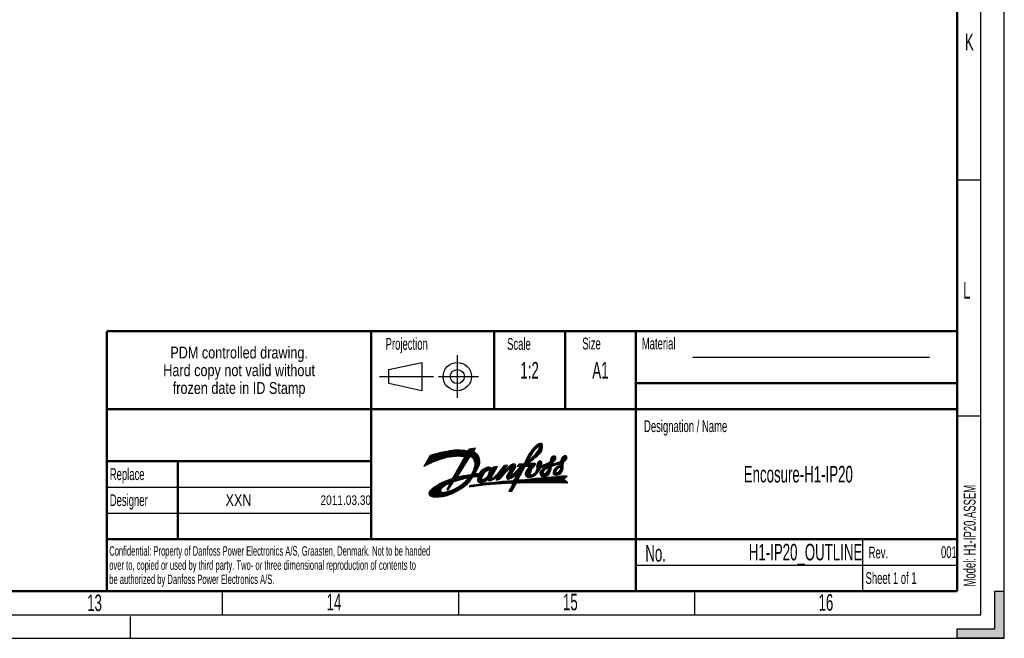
# Model space of a CAD drawing. Header units: millimetres. Extents: x 0 to 841, y 0 to 594.
# Tile 58 of 116: x 633 to 841, y 0 to 131. Entities that reach past the tile are written whole.
import ezdxf

# ---------------------------------------------------------------- set-up
doc = ezdxf.new("R2010")
doc.units = ezdxf.units.MM
doc.header["$LTSCALE"] = 46.255
doc.linetypes.add('DASHED', pattern=[0.2, 0.1, -0.1])
doc.layers.get('0').update_dxf_attribs({"linetype": 'CONTINUOUS'})
doc.styles.get("Standard").update_dxf_attribs({"font": 'txt', "width": 0.8})
doc.styles.add('TEXTSTYLE_2', font='txt', dxfattribs={"width": 0.6})

# ---------------------------------------------------------------- blocks, each defined once
blk = doc.blocks.new('SYMBOL_0_BL0', base_point=(719.19, 55.42))
at = {"color": 3, "linetype": 'CONTINUOUS'}
for p, q in [((710.69, 56.92), (717.69, 58.42)), ((717.69, 58.42), (717.69, 52.42)), ((725.19, 59.92), (725.19, 50.92)), ((710.69, 53.92), (710.69, 56.92)), ((708.69, 55.42), (720.19, 55.42)), ((721.19, 55.42), (729.69, 55.42)), ((717.69, 52.42), (710.69, 53.92))]:
    blk.add_line(p, q, dxfattribs=at)
for radius in [3, 1.5]:
    blk.add_circle((725.19, 55.42), radius, dxfattribs=at)

msp = doc.modelspace()

# ---------------------------------------------------------------- hatches: boundary and pattern name
at = {"linetype": 'CONTINUOUS'}
h = msp.add_hatch(color=2, dxfattribs=at)
edge = h.paths.add_edge_path()
edge.add_line((831, 0), (831, 2))
edge.add_line((831, 2), (839, 2))
edge.add_line((839, 2), (839, 10))
edge.add_line((839, 10), (841, 10))
edge.add_line((841, 0), (841, 10))
edge.add_line((841, 0), (830.9575, 0))

# ---------------------------------------------------------------- linework, layer by layer
at = {"color": 7, "linetype": 'CONTINUOUS'}
for p, q in [((841, 0), (841, 594)), ((836, 97), (831, 97)), ((836, 47), (831, 47)), ((675.5, 5), (675.5, 10)), ((725.5, 5), (725.5, 10)), ((775.5, 5), (775.5, 10)), ((839, 10), (841, 10)), ((839, 2), (839, 10)), ((841, 0), (841, 10)), ((0, 0), (841, 0)), ((841, 0), (830.9575, 0)), ((831, 2), (839, 2)), ((831, 0), (831, 2))]:
    msp.add_line(p, q, dxfattribs=at)
at = {"color": 2, "linetype": 'CONTINUOUS'}
for p, q in [((836, 5), (836, 589)), ((651.0005, 64.9997), (831.0005, 64.9997)), ((651.0005, 64.9997), (651.0005, 9.9997)), ((707.0005, 64.9997), (707.0005, 20.9997)), ((733.0005, 64.9997), (733.0005, 48.4997)), ((748.0005, 64.9997), (748.0005, 48.4997)), ((763.0005, 64.9997), (763.0005, 9.9997)), ((831.0005, 64.9997), (831.0005, 9.9997)), ((763.0005, 53.9997), (831.0005, 53.9997)), ((651.0005, 48.4997), (831.0005, 48.4997)), ((651.0005, 37.4997), (707.0005, 37.4997)), ((666.0005, 37.4997), (666.0005, 20.9997)), ((651.0005, 31.9997), (707.0005, 31.9997)), ((651.0005, 26.4997), (707.0005, 26.4997)), ((651.0005, 20.9997), (831.0005, 20.9997)), ((811.0005, 20.9997), (811.0005, 9.9997)), ((763.0005, 15.4997), (831.0005, 15.4997)), ((651.0005, 9.9997), (831.0005, 9.9997)), ((15, 5), (836, 5))]:
    msp.add_line(p, q, dxfattribs=at)
at = {"color": 5, "linetype": 'CONTINUOUS'}
msp.add_line((775.0367, 59.49), (825.1796, 59.5062), dxfattribs=at)
at = {"color": 1, "linetype": 'CONTINUOUS'}
for p, q in [((721.421, 37.8137), (723.2332, 39.6259)), ((721.6944, 37.9076), (723.4544, 39.6675)), ((721.9582, 37.9917), (723.6699, 39.7034)), ((722.2134, 38.0673), (723.8802, 39.7342)), ((722.4609, 38.1352), (724.0857, 39.76)), ((722.7015, 38.1962), (724.2867, 39.7814)), ((722.9359, 38.251), (724.4836, 39.7987)), ((723.1645, 38.3), (724.6765, 39.812)), ((723.3879, 38.3438), (724.8658, 39.8217)), ((723.6064, 38.3827), (725.0516, 39.8279)), ((723.8204, 38.4171), (725.2341, 39.8308)), ((724.03, 38.4471), (725.4136, 39.8307)), ((724.2331, 38.4705), (725.5901, 39.8276)), ((724.4319, 38.4898), (725.7638, 39.8217)), ((724.6269, 38.5052), (725.9349, 39.8131)), ((724.8183, 38.5169), (726.1033, 39.802)), ((725.0062, 38.5252), (726.2693, 39.7884)), ((725.1908, 38.5302), (726.433, 39.7724)), ((725.3723, 38.5322), (726.5943, 39.7541)), ((725.5509, 38.5312), (726.7534, 39.7337)), ((725.7267, 38.5274), (726.9105, 39.7111)), ((725.8998, 38.5209), (727.0655, 39.6865)), ((725.9579, 36.9626), (728.8537, 39.8583)), ((726.0704, 38.5118), (727.2185, 39.6599)), ((726.2002, 37.3844), (729.0377, 40.2219)), ((726.2385, 38.5003), (727.7804, 40.0423)), ((726.4042, 38.4864), (727.99, 40.0722)), ((726.4424, 37.8062), (728.8281, 40.1919)), ((726.5607, 38.4633), (728.1995, 40.1022)), ((726.6571, 38.3801), (728.4091, 40.1321)), ((726.6741, 38.2175), (728.6186, 40.162)), ((727.6848, 40.0286), (727.3008, 39.6446)), ((729.067, 40.2261), (727.6848, 40.0286)), ((728.6312, 39.4745), (729.067, 40.2261)), ((737.5945, 34.5899), (743.2266, 40.222)), ((740.1566, 38.5888), (742.827, 41.2593)), ((740.4352, 39.047), (742.5963, 41.2081)), ((740.5725, 37.3883), (743.1697, 39.9855)), ((740.8451, 39.6366), (742.321, 41.1124)), ((741.2343, 37.8705), (743.0535, 39.6897)), ((741.6251, 38.8001), (743.2526, 40.4276)), ((742.2868, 39.6414), (743.2579, 40.6125)), ((742.3635, 40.6161), (742.9973, 41.2499)), ((742.4988, 40.5718), (743.1113, 41.1843)), ((742.5245, 40.0587), (743.2481, 40.7823)), ((742.562, 40.4554), (743.1888, 41.0822)), ((742.5705, 40.2843), (743.226, 40.9398)), ((719.4585, 38.7094), (718.0946, 36.3748)), ((718.2185, 36.5869), (720.6995, 39.0679)), ((718.2855, 36.4743), (720.9423, 39.1311)), ((718.4709, 37.0189), (720.4536, 39.0016)), ((718.6479, 36.657), (721.1821, 39.1913)), ((718.7232, 37.4509), (720.2045, 38.9321)), ((718.9756, 37.8828), (719.9519, 38.8592)), ((718.9952, 36.8248), (721.4191, 39.2487)), ((719.228, 38.3148), (719.6958, 38.7826)), ((719.3297, 36.9797), (721.6533, 39.3033)), ((719.6529, 37.1232), (721.8849, 39.3552)), ((719.966, 37.2567), (722.1139, 39.4047)), ((720.27, 37.3812), (722.3406, 39.4517)), ((720.5659, 37.4975), (722.5648, 39.4964)), ((720.8545, 37.6064), (722.7869, 39.5388)), ((721.1364, 37.7087), (723.0067, 39.579)), ((726.6588, 38.183), (724.2489, 33.9863)), ((727.6848, 38.2515), (725.1178, 34.1047)), ((725.2313, 35.6971), (727.5208, 37.9866)), ((725.4735, 36.1189), (728.7651, 39.4105)), ((725.7157, 36.5407), (728.6439, 39.4689)), ((727.942, 38.4078), (728.8804, 39.3462)), ((728.1207, 38.4069), (728.9902, 39.2764)), ((728.2505, 38.3571), (729.0946, 39.2012)), ((728.3508, 38.2778), (729.1939, 39.1208)), ((728.4358, 38.1832), (729.288, 39.0354)), ((728.5206, 38.0883), (729.3771, 38.9448)), ((728.5995, 37.9877), (729.4611, 38.8492)), ((728.6726, 37.8811), (729.5399, 38.7485)), ((728.7394, 37.7684), (729.6136, 38.6425)), ((728.7999, 37.6492), (729.6818, 38.5311)), ((728.8534, 37.5231), (729.7444, 38.4141)), ((728.8993, 37.3895), (729.8011, 38.2912)), ((728.937, 37.2475), (729.8514, 38.1619)), ((728.9538, 36.5459), (729.9753, 37.5674)), ((728.9651, 37.096), (729.8948, 38.0258)), ((728.982, 36.9334), (729.9307, 37.882)), ((728.9853, 36.757), (729.9579, 37.7296)), ((736.2011, 33.7353), (740.3966, 37.9308)), ((736.512, 33.8666), (740.513, 37.8676)), ((737.0557, 34.2307), (741.3534, 38.5284)), ((739.5001, 37.2139), (740.5111, 38.2249)), ((739.6236, 37.517), (740.6778, 38.5712)), ((739.7687, 37.8418), (740.9087, 38.9817)), ((739.9424, 38.1951), (741.2934, 39.5461)), ((742.0686, 36.9087), (742.6991, 37.5393)), ((742.7402, 34.7067), (746.0333, 37.9997)), ((744.0732, 36.5784), (745.9769, 38.4822)), ((744.3575, 36.6832), (746.0471, 38.3728)), ((744.4826, 36.6287), (746.079, 38.2251)), ((744.8934, 37.5783), (745.8769, 38.5618)), ((744.903, 37.7675), (745.73, 38.5945)), ((744.9551, 37.9992), (745.534, 38.5781)), ((746.4782, 36.8282), (748.2349, 38.5849)), ((746.7313, 36.9017), (748.33, 38.5004)), ((746.9844, 36.9752), (748.3948, 38.3856)), ((747.1613, 37.6909), (748.0974, 38.627)), ((747.2023, 37.9115), (747.9103, 38.6195)), ((747.2213, 37.0325), (748.4176, 38.2288)), ((747.3716, 38.2605), (747.6131, 38.502)), ((747.9104, 37.542), (748.3345, 37.9661)), ((722.9974, 32.5651), (726.0615, 35.6292)), ((724.2624, 34.0098), (726.3533, 36.1007)), ((724.5046, 34.4316), (726.6452, 36.5722)), ((724.7468, 34.8534), (726.9371, 37.0436)), ((724.9891, 35.2752), (727.2289, 37.5151)), ((727.5444, 33.8793), (729.3886, 35.7235)), ((728.2467, 34.7612), (729.5645, 36.079)), ((728.4741, 35.1682), (729.7404, 36.4344)), ((728.6292, 35.5029), (729.8853, 36.7589)), ((728.7442, 35.7974), (729.9428, 36.9961)), ((728.8323, 36.0652), (729.9716, 37.2045)), ((728.9007, 36.3132), (729.9808, 37.3933)), ((728.9679, 34.873), (729.8555, 36.6671)), ((729.1533, 34.231), (730.816, 35.8936)), ((729.3361, 34.2341), (731.2046, 36.1026)), ((729.4737, 33.6533), (732.0385, 36.2181)), ((729.5322, 33.8914), (731.8872, 36.2464)), ((729.5339, 34.2523), (731.5071, 36.2255)), ((729.6424, 34.1812), (731.7168, 36.2556)), ((730.3983, 32.9614), (733.637, 36.2001)), ((730.6166, 33.0001), (733.39, 35.7736)), ((731.4419, 35.4419), (732.175, 36.175)), ((731.5806, 34.3234), (733.5968, 36.3395)), ((731.8043, 35.6247), (732.2993, 36.1197)), ((731.8428, 34.7651), (733.3915, 36.3139)), ((731.9367, 35.5775), (732.4129, 36.0537)), ((731.945, 35.047), (733.1862, 36.2882)), ((731.998, 35.2796), (732.6109, 35.8925)), ((732.0078, 35.4689), (732.5166, 35.9778)), ((732.4239, 34.1047), (733.7271, 36.3558)), ((732.5184, 33.4651), (735.7047, 36.6514)), ((732.7793, 36.2373), (732.6213, 35.8819)), ((732.6381, 35.9197), (732.981, 36.2625)), ((733.7271, 36.3558), (732.7793, 36.2373)), ((732.8823, 33.6494), (735.7587, 36.5258)), ((733.4777, 33.5264), (736.8255, 36.8741)), ((733.4816, 34.069), (735.5216, 36.109)), ((733.4826, 33.7109), (735.4274, 35.6557)), ((733.7052, 33.5743), (737.0943, 36.9633)), ((733.8438, 34.2517), (735.3492, 35.7571)), ((734.3476, 35.4739), (735.5121, 36.6384)), ((734.9027, 36.2086), (735.3195, 36.6254)), ((735.8352, 36.6602), (735.1639, 36.6149)), ((735.358, 35.8216), (735.8352, 36.6602)), ((735.5898, 34.2016), (737.5076, 36.1195)), ((735.6053, 34.0375), (737.1684, 35.6007)), ((735.6277, 35.3171), (737.2493, 36.9387)), ((735.6731, 34.4646), (737.5591, 36.3506)), ((736.3731, 35.6844), (735.7371, 34.5481)), ((735.8441, 36.0724), (736.1992, 36.4275)), ((735.9405, 34.9116), (737.5586, 36.5297)), ((736.1688, 35.3195), (737.526, 36.6766)), ((736.3448, 35.8546), (737.3678, 36.8777)), ((736.3951, 35.7254), (737.4599, 36.7901)), ((736.6193, 34.7962), (737.3604, 35.8819)), ((737.3914, 33.848), (739.0035, 35.4601)), ((737.5261, 34.1623), (739.1993, 35.8355)), ((737.6608, 34.4766), (739.3951, 36.2109)), ((738.3082, 36.8692), (737.8738, 36.4348)), ((737.8738, 36.4348), (738.6141, 36.4348)), ((738.0026, 36.4348), (738.437, 36.8692)), ((738.0143, 33.5634), (739.5325, 36.4743)), ((738.1107, 35.8245), (739.1603, 36.8741)), ((738.1822, 36.4348), (738.6166, 36.8692)), ((739.0981, 36.8692), (738.3082, 36.8692)), ((738.3618, 36.4348), (738.7962, 36.8692)), ((738.5414, 36.4348), (738.9758, 36.8692)), ((739.5325, 36.4743), (740.431, 36.4743)), ((739.5365, 34.9154), (741.6653, 37.0442)), ((739.551, 34.7503), (741.7571, 36.9564)), ((739.5896, 34.6094), (741.2378, 36.2576)), ((739.6022, 35.1608), (741.4878, 37.0463)), ((739.6461, 34.4862), (740.9291, 35.7692)), ((739.6585, 36.4743), (740.3486, 37.1644)), ((739.8381, 36.4743), (740.3974, 37.0336)), ((739.8658, 35.604), (741.2968, 37.0349)), ((740.0177, 36.4743), (740.5325, 36.9891)), ((740.1973, 36.4743), (740.7236, 37.0006)), ((740.3769, 36.4743), (740.9147, 37.012)), ((740.5051, 36.4228), (741.1057, 37.0235)), ((741.5916, 37.0526), (740.5326, 36.9891)), ((740.9278, 34.1515), (742.7647, 35.9883)), ((741.2132, 34.2572), (742.686, 35.7301)), ((741.7749, 35.1782), (743.2219, 36.6252)), ((741.9883, 35.5713), (742.9748, 36.5577)), ((742.0234, 36.6839), (742.8589, 37.5194)), ((742.0235, 36.5045), (742.9753, 37.4562)), ((742.0615, 35.824), (742.9408, 36.7033)), ((742.074, 36.3753), (743.0409, 37.3423)), ((742.1282, 36.2499), (743.0767, 37.1985)), ((742.1293, 36.0714), (743.0757, 37.0178)), ((742.6933, 35.019), (744.0397, 36.3654)), ((742.7022, 34.8482), (744.3043, 36.4503)), ((742.8366, 35.3419), (743.6929, 36.1982)), ((742.9319, 36.1555), (743.4714, 36.6951)), ((742.9427, 36.1621), (744.4049, 36.7006)), ((743.2202, 36.2643), (743.7482, 36.7923)), ((743.3383, 34.2271), (745.0851, 35.9739)), ((743.5045, 36.369), (744.0675, 36.932)), ((743.5136, 34.2228), (745.0441, 35.7533)), ((743.7207, 34.2503), (744.976, 35.5056)), ((743.7889, 36.4737), (744.4714, 37.1563)), ((744.1831, 35.9699), (745.3825, 37.1693)), ((744.2877, 35.3561), (745.1072, 36.1756)), ((744.4113, 36.0185), (745.3397, 36.947)), ((744.4309, 35.679), (745.1146, 36.3627)), ((744.4733, 35.9009), (745.4795, 36.9072)), ((745.1839, 36.4524), (747.1518, 37.0238)), ((745.2128, 36.4608), (745.7399, 36.988)), ((746.7478, 37.3008), (745.409, 36.8853)), ((745.4659, 36.5343), (746.0004, 37.0688)), ((745.477, 35.1086), (747.0062, 36.6378)), ((745.4807, 34.9326), (746.0462, 35.4982)), ((745.5442, 35.3554), (746.6732, 36.4844)), ((745.6953, 35.6861), (746.3403, 36.3311)), ((745.719, 36.6078), (746.2608, 37.1496)), ((745.9721, 36.6813), (746.5212, 37.2305)), ((746.0087, 34.5627), (747.6178, 36.1718)), ((746.1857, 34.56), (747.6026, 35.977)), ((746.2251, 36.7547), (746.7747, 37.3043)), ((747.047, 36.6566), (746.2412, 36.2854)), ((746.398, 34.5927), (747.5607, 35.7555)), ((746.4869, 35.9389), (747.6283, 37.0803)), ((746.6332, 34.6483), (747.4724, 35.4876)), ((746.9378, 36.2102), (747.6247, 36.8971)), ((747.0794, 35.8129), (747.6189, 36.3524)), ((747.1041, 36.1968), (747.6256, 36.7184)), ((747.1324, 36.0456), (747.6223, 36.5354)), ((747.2199, 36.8515), (747.7524, 37.384)), ((747.2335, 37.0198), (747.2201, 36.8528)), ((747.6176, 36.2858), (747.6284, 36.8692)), ((719.755, 30.0412), (723.1642, 33.4503)), ((719.8968, 30.0033), (723.4411, 33.5477)), ((721.8528, 31.7798), (723.7071, 33.634)), ((722.5433, 32.2907), (723.9588, 33.7062)), ((723.2487, 32.0981), (725.2392, 34.0885)), ((723.3718, 32.7599), (725.7696, 35.1578)), ((723.451, 32.48), (725.1859, 34.2148)), ((723.6533, 32.8619), (725.4778, 34.6863)), ((724.463, 33.1711), (727.4651, 34.0548)), ((724.5174, 33.1871), (725.4787, 34.1484)), ((724.7719, 33.262), (725.714, 34.2041)), ((724.9237, 31.079), (729.2128, 35.368)), ((725.0264, 33.3369), (725.9453, 34.2559)), ((725.1178, 34.1047), (725.0987, 34.0669)), ((725.0987, 34.0669), (725.1111, 34.0551)), ((725.281, 33.4119), (726.173, 34.3039)), ((725.3208, 31.2964), (729.0369, 35.0126)), ((725.5355, 33.4868), (726.3971, 34.3484)), ((725.7596, 31.5556), (729.0044, 34.8004)), ((725.79, 33.5617), (726.6179, 34.3896)), ((726.0446, 33.6367), (726.8354, 34.4275)), ((726.2617, 31.8781), (728.3265, 33.9429)), ((726.2991, 33.7116), (727.05, 34.4625)), ((726.5536, 33.7865), (727.2617, 34.4946)), ((726.8005, 32.2374), (728.016, 33.4528)), ((726.8082, 33.8614), (727.4706, 34.5239)), ((727.0627, 33.9364), (727.6769, 34.5505)), ((727.3172, 34.0113), (727.8799, 34.5739)), ((727.5342, 34.0487), (728.1279, 34.6423)), ((728.4988, 34.1153), (729.1991, 34.8155)), ((728.7864, 34.2232), (729.3939, 34.8307)), ((728.8005, 34.2249), (729.4699, 34.2364)), ((728.9706, 34.2278), (729.594, 34.8512)), ((729.4699, 34.8366), (728.9736, 34.798)), ((729.4749, 33.4749), (730.6522, 34.6523)), ((729.5052, 33.3256), (730.4542, 34.2746)), ((729.5553, 33.1961), (730.3549, 33.9957)), ((729.6339, 33.0951), (730.2877, 33.7489)), ((729.7331, 33.0146), (730.3467, 33.6282)), ((729.8532, 32.9552), (730.4714, 33.5734)), ((730.0001, 32.9225), (730.7367, 33.659)), ((730.1939, 32.9367), (731.1784, 33.9212)), ((730.8836, 33.0876), (733.143, 35.347)), ((731.3425, 33.3668), (731.5627, 33.587)), ((731.7077, 33.732), (732.8961, 34.9204)), ((731.7294, 33.5742), (732.6491, 34.4939)), ((731.7949, 33.4601), (732.418, 34.0831)), ((731.8917, 33.3772), (732.4555, 33.9411)), ((732.0226, 33.3285), (732.5777, 33.8837)), ((732.2205, 33.3468), (733.1831, 34.3094)), ((733.4112, 33.5124), (734.1615, 33.6703)), ((733.9327, 33.6222), (735.1517, 34.8411)), ((734.1602, 33.67), (734.1647, 33.6746)), ((735.6554, 33.908), (736.7822, 35.0348)), ((735.7294, 33.8024), (736.5692, 34.6422)), ((735.8279, 33.7213), (736.8122, 34.7056)), ((735.9962, 33.71), (737.6706, 35.3844)), ((736.19, 32.8261), (736.718, 33.3541)), ((736.3401, 31.5395), (738.2607, 33.46)), ((736.3779, 32.8345), (736.9119, 33.3685)), ((736.5303, 31.9093), (738.0696, 33.4486)), ((736.5655, 32.8424), (738.8077, 35.0847)), ((736.5706, 33.9073), (737.7553, 34.6971)), ((736.7205, 32.2791), (738.0245, 33.583)), ((736.7636, 32.861), (738.6119, 34.7093)), ((736.8731, 32.7908), (738.4161, 34.3339)), ((736.9127, 32.6509), (738.2203, 33.9585)), ((737.7553, 34.6971), (737.2872, 33.6048)), ((737.8398, 32.8596), (738.4543, 33.474)), ((738.0247, 32.8649), (738.6478, 33.488)), ((739.5325, 33.5519), (738.0951, 33.4481)), ((738.2095, 32.87), (738.8414, 33.502)), ((738.394, 32.8749), (739.035, 33.5159)), ((738.5784, 32.8797), (739.2286, 33.5299)), ((738.7626, 32.8844), (739.4222, 33.5439)), ((738.9467, 32.8888), (739.6207, 33.5628)), ((739.1306, 32.8931), (739.8256, 33.588)), ((739.3144, 32.8972), (740.03, 33.6129)), ((739.4979, 32.9012), (740.2341, 33.6374)), ((739.6813, 32.905), (740.4379, 33.6616)), ((739.7175, 34.378), (740.7749, 35.4354)), ((739.8024, 34.2834), (740.6761, 35.157)), ((739.8646, 32.9086), (740.6413, 33.6854)), ((739.9006, 34.2019), (740.609, 34.9103)), ((740.0126, 34.1343), (740.6483, 34.77)), ((740.0477, 32.9121), (740.8443, 33.7088)), ((740.1617, 34.1038), (740.7297, 34.6718)), ((740.2306, 32.9154), (741.047, 33.7318)), ((740.3244, 34.087), (740.848, 34.6105)), ((740.4133, 32.9186), (741.2493, 33.7546)), ((740.5021, 34.085), (741.0285, 34.6114)), ((740.5959, 32.9216), (741.4513, 33.7769)), ((740.6999, 34.1032), (741.4215, 34.8248)), ((740.7783, 32.9244), (741.6529, 33.7989)), ((740.9606, 32.9271), (741.8542, 33.8206)), ((741.1427, 32.9296), (742.0551, 33.8419)), ((741.3247, 32.9319), (742.2557, 33.8629)), ((741.5065, 32.9341), (742.4559, 33.8835)), ((741.6881, 32.9361), (742.6558, 33.9038)), ((741.7853, 34.6498), (742.2652, 35.1297)), ((741.8696, 32.938), (742.8554, 33.9238)), ((742.0509, 32.9397), (743.0546, 33.9434)), ((742.232, 32.9413), (743.2535, 33.9627)), ((742.413, 32.9427), (743.4521, 33.9817)), ((742.5939, 32.9439), (743.6503, 34.0003)), ((742.7746, 32.945), (743.8482, 34.0186)), ((742.7987, 34.5856), (743.3579, 35.1448)), ((742.874, 34.4812), (743.4104, 35.0176)), ((742.9551, 32.9459), (744.0458, 34.0366)), ((742.9647, 34.3923), (743.5068, 34.9344)), ((743.0708, 34.3189), (743.6478, 34.8958)), ((743.1355, 32.9466), (744.243, 34.0542)), ((743.194, 34.2625), (743.8825, 34.951)), ((743.3157, 32.9473), (744.44, 34.0716)), ((743.4957, 32.9477), (744.6366, 34.0886)), ((743.6756, 32.948), (744.8329, 34.1052)), ((743.8554, 32.9482), (745.0288, 34.1216)), ((743.9733, 34.3233), (744.8643, 35.2144)), ((744.035, 32.9482), (745.2245, 34.1376)), ((744.2144, 32.948), (745.4198, 34.1534)), ((744.3937, 32.9477), (745.6149, 34.1688)), ((744.4043, 34.5747), (744.6129, 34.7833)), ((744.5729, 32.9472), (745.8096, 34.1839)), ((744.7519, 32.9466), (746.004, 34.1987)), ((744.9307, 32.9458), (746.1981, 34.2132)), ((745.1094, 32.9449), (746.3919, 34.2274)), ((745.2879, 32.9438), (746.5853, 34.2413)), ((745.4663, 32.9426), (746.7785, 34.2548)), ((745.5317, 34.804), (746.0336, 35.306)), ((745.6099, 34.7026), (746.0981, 35.1909)), ((745.6445, 32.9412), (746.9714, 34.2681)), ((745.715, 34.6282), (746.2049, 35.1181)), ((745.8226, 32.9397), (747.164, 34.2811)), ((745.8537, 34.5873), (746.3587, 35.0922)), ((746.0005, 32.938), (747.3563, 34.2938)), ((746.1783, 32.9362), (747.5482, 34.3061)), ((746.3559, 32.9342), (747.7399, 34.3182)), ((746.5334, 32.9321), (747.9313, 34.33)), ((746.7108, 32.9299), (748.1224, 34.3415)), ((746.888, 32.9274), (747.6511, 33.6906)), ((746.9583, 34.7939), (747.2474, 35.0829)), ((747.065, 32.9249), (747.7481, 33.608)), ((747.2419, 32.9222), (747.8451, 33.5253)), ((747.4186, 32.9193), (747.9421, 33.4427)), ((747.5952, 32.9163), (748.0391, 33.3601)), ((747.6284, 33.7098), (748.4782, 34.3621)), ((748.5832, 32.8968), (747.6284, 33.7098)), ((747.8088, 33.8482), (748.3132, 34.3527)), ((719.2103, 30.7537), (720.6064, 32.1498)), ((719.2127, 30.5765), (721.0993, 32.4631)), ((719.2562, 30.4404), (721.5213, 32.7055)), ((719.3181, 30.3227), (721.8993, 32.9038)), ((719.3219, 31.0449), (719.9667, 31.6897)), ((719.3957, 30.2206), (722.2461, 33.0711)), ((719.4973, 30.1427), (722.5696, 33.215)), ((719.6222, 30.088), (722.8745, 33.3402)), ((720.0487, 29.9757), (721.7676, 31.6945)), ((720.2129, 29.9603), (721.5975, 31.3448)), ((722.7632, 30.1757), (723.9057, 31.3182)), ((723.6721, 32.8974), (722.943, 31.521)), ((722.9895, 31.4797), (723.8919, 32.3821)), ((723.0067, 30.2396), (724.2038, 31.4367)), ((723.0464, 31.7162), (724.2943, 32.964)), ((723.1174, 31.428), (723.4896, 31.8001)), ((723.237, 31.4348), (724.4119, 33.1341)), ((723.2834, 30.3367), (724.5256, 31.5789)), ((723.5795, 30.4532), (724.88, 31.7537)), ((723.8887, 30.5828), (725.2832, 31.9773)), ((724.2135, 30.7279), (725.7738, 32.2882)), ((724.5569, 30.8918), (726.528, 32.8628)), ((728.0619, 32.332), (727.8483, 32.2916)), ((727.885, 32.0646), (728.1699, 32.3494)), ((728.0944, 32.0944), (728.3835, 32.3835)), ((728.302, 32.1224), (728.5967, 32.4171)), ((728.5089, 32.1497), (728.8093, 32.45)), ((728.7153, 32.1765), (729.0213, 32.4825)), ((728.9212, 32.2028), (729.2328, 32.5144)), ((729.1265, 32.2285), (729.4438, 32.5458)), ((729.3312, 32.2536), (729.6543, 32.5766)), ((729.5355, 32.2782), (729.8642, 32.6069)), ((729.7392, 32.3023), (730.0736, 32.6367)), ((729.9424, 32.3259), (730.2825, 32.666)), ((730.145, 32.349), (730.4909, 32.6948)), ((730.3471, 32.3715), (730.6988, 32.7231)), ((730.5488, 32.3935), (730.9061, 32.7509)), ((730.7499, 32.415), (731.113, 32.7781)), ((730.9505, 32.436), (731.3194, 32.8049)), ((731.1506, 32.4565), (731.5253, 32.8312)), ((731.3502, 32.4765), (731.7307, 32.857)), ((731.5493, 32.496), (731.9356, 32.8823)), ((731.748, 32.5151), (732.1401, 32.9071)), ((731.9461, 32.5336), (732.344, 32.9315)), ((732.1438, 32.5517), (732.5475, 32.9554)), ((732.341, 32.5693), (732.7506, 32.9789)), ((732.5377, 32.5864), (732.9531, 33.0018)), ((732.734, 32.603), (733.1552, 33.0243)), ((732.9297, 32.6192), (733.3569, 33.0463)), ((733.1358, 32.6358), (733.5581, 33.0679)), ((733.3199, 32.6502), (733.7588, 33.0891)), ((733.5143, 32.665), (733.9591, 33.1098)), ((733.7083, 32.6793), (734.1589, 33.13)), ((733.9018, 32.6932), (734.3584, 33.1498)), ((734.0948, 32.7067), (734.5573, 33.1692)), ((734.2874, 32.7197), (734.7559, 33.1881)), ((734.4796, 32.7322), (734.954, 33.2066)), ((734.6714, 32.7444), (735.1516, 33.2247)), ((734.8627, 32.7561), (735.3489, 33.2423)), ((735.0535, 32.7673), (735.5457, 33.2595)), ((735.244, 32.7782), (735.7421, 33.2763)), ((735.434, 32.7886), (735.9381, 33.2927)), ((735.6236, 32.7986), (736.1337, 33.3087)), ((735.8128, 32.8082), (736.3288, 33.3242)), ((736.0016, 32.8174), (736.5236, 33.3394)), ((736.847, 32.525), (736.1361, 31.1428)), ((736.15, 31.1697), (737.5565, 32.5763)), ((736.3027, 31.1428), (737.3369, 32.1771)), ((736.4823, 31.1428), (737.1174, 31.7779)), ((736.6619, 31.1428), (736.8978, 31.3787)), ((736.768, 31.1428), (737.7103, 32.8558)), ((747.7717, 32.9131), (748.1361, 33.2775)), ((747.948, 32.9099), (748.2331, 33.1949)), ((748.1242, 32.9064), (748.3301, 33.1123)), ((748.3002, 32.9028), (748.4271, 33.0297)), ((748.4761, 32.8991), (748.5241, 32.9471)), ((720.387, 29.9548), (721.6271, 31.1948)), ((720.5589, 29.9471), (721.6908, 31.079)), ((720.7344, 29.9429), (721.7854, 30.9939)), ((720.9138, 29.9427), (721.9129, 30.9418)), ((721.0972, 29.9465), (722.0541, 30.9035)), ((721.2851, 29.9548), (722.2127, 30.8824)), ((721.4777, 29.9679), (722.4097, 30.8998)), ((721.6756, 29.9861), (722.6344, 30.9449)), ((721.8791, 30.01), (722.8671, 30.998)), ((722.0888, 30.0401), (723.109, 31.0603)), ((722.3055, 30.0772), (723.3614, 31.133)), ((722.5299, 30.122), (723.6261, 31.2182)), ((736.1361, 31.1428), (736.768, 31.1428))]:
    msp.add_line(p, q, dxfattribs=at)
at = {"color": 7, "linetype": 'DASHED'}
msp.add_line((656, 0), (656, 5), dxfattribs=at)
at = {"color": 7, "linetype": 'CONTINUOUS', "const_width": 0.5}
for points in [[(831, 10), (831, 584)], [(651.0005, 64.9997), (831.0005, 64.9997)], [(651.0005, 9.9997), (651.0005, 64.9997)], [(706.9813, 64.8964), (706.9813, 20.8964)], [(733.0005, 64.9997), (733.0005, 48.4997)], [(748.0005, 48.4997), (748.0005, 64.9997)], [(763.1568, 64.8434), (762.8443, 65.1559)], [(763.1568, 65.1559), (762.8443, 64.8434)], [(763.0005, 64.9997), (763.0005, 9.9997)], [(831.0005, 64.9997), (831.0005, 9.9997)], [(763.1568, 53.8434), (762.8443, 54.1559)], [(763.1568, 54.1559), (762.8443, 53.8434)], [(763.0005, 53.9997), (831.0005, 53.9997)], [(651.0005, 48.4997), (831.0005, 48.4997)], [(665.9927, 37.4997), (651.0005, 37.4997)], [(665.7472, 37.4996), (707.0542, 37.506)], [(666.035, 20.9353), (666.0338, 37.4855)], [(651.0005, 20.9997), (831.0005, 20.9997)], [(20, 10), (831, 10)], [(651.0005, 9.9997), (831.0005, 9.9997)]]:
    msp.add_lwpolyline(points, dxfattribs=at)
at = {"color": 1, "linetype": 'CONTINUOUS'}
for centre, radius, start, end in [((725.3152, 29.1682), 10.663, 79.268134, 102.400002), ((749.0297, 33.5079), 10.2248, 135.3925, 159.089369), ((746.6411, 35.487), 6.7137, 130.899994, 158.328884), ((737.1629, 42.9905), 6.1213, 303.243538, 329.899994), ((742.9999, 39.6029), 1.6552, 97.924375, 139.024373), ((742.3776, 40.4306), 0.1861, 3.354893, 135.258005), ((741.7818, 40.3274), 0.7898, 329, 8.3), ((741.2233, 40.5792), 2.0349, 316.863229, 11.159121), ((742.8949, 40.9398), 0.3266, 5.838286, 112.15329), ((728.8695, 15.9382), 23.1031, 109.566195, 117.800003), ((728.0991, 11.129), 28.9023, 100.110338, 107.395181), ((725.7738, 25.576), 12.9888, 97.756496, 110.936751), ((725.3992, 27.4743), 11.0579, 84.252331, 97.160834), ((726.4868, 38.2801), 0.1975, 330.524111, 84.252331), ((728.0293, 37.9743), 0.4421, 35.178944, 141.188343), ((726.9926, 36.8081), 1.9934, 356.860701, 45.464304), ((727.7251, 37.4087), 2.2558, 340.806961, 66.317497), ((740.4754, 37.937), 0.079, 158.328884, 303.243538), ((732.6448, 48.9641), 14.0303, 303.64018, 315.829258), ((742.7314, 37.1457), 0.3949, 48, 127.400002), ((744.5763, 37.6067), 0.3184, 294.969549, 358.777659), ((746.0791, 37.6247), 1.1848, 140.300003, 181.199997), ((745.6945, 37.839), 0.7564, 79.32226, 134.167189), ((745.1339, 38.2509), 0.9338, 302.384513, 348.61663), ((745.6842, 38.2171), 0.3949, 337.600006, 67.599998), ((746.7004, 37.7652), 0.4668, 275.828238, 352.558309), ((748.2886, 37.5998), 1.1301, 133.773554, 174.673548), ((748.0337, 37.8733), 0.7564, 79.32226, 134.167189), ((748.3193, 36.9752), 0.6989, 125.410726, 188.718555), ((747.4999, 38.3783), 0.9308, 296.433622, 342.665739), ((748.0234, 38.2515), 0.3949, 337.600006, 67.599998), ((723.5381, 37.6591), 5.5289, 327.399994, 350), ((732.6997, 32.8568), 3.5736, 108.655112, 142.255103), ((732.8188, 33.2754), 2.567, 117, 166.199997), ((731.7358, 35.02), 1.2357, 44.227017, 98.33875), ((731.8033, 35.4126), 0.2121, 356.3522, 134.96899), ((727.1285, 41.5208), 9.4146, 306.233511, 328.59503), ((744.7436, 25.7252), 13.2328, 130.22103, 143.100471), ((735.4744, 35.7728), 0.1262, 157.276644, 355.938178), ((738.7296, 33.542), 3.8378, 119.408946, 144.623087), ((736.2865, 35.7575), 0.1133, 319.866059, 140.739321), ((732.6728, 40.8223), 7.3857, 303.509371, 323.55476), ((737.101, 36.5051), 0.4583, 355.451405, 123.95139), ((736.7877, 36.4012), 0.7731, 317.79959, 5.014577), ((739.0981, 37.2641), 0.3949, 270, 344.299988), ((743.5904, 33.0887), 4.4943, 133.695563, 154.058541), ((740.5106, 37.1503), 0.1627, 125.055787, 277.769876), ((740.431, 36.3953), 0.079, 313.695563, 90), ((744.1269, 34.0893), 3.6122, 132.176373, 163.718199), ((740.4447, 36.155), 1.6503, 290.731768, 353.058145), ((739.1649, 37.7502), 4.0594, 302.408693, 330.158628), ((741.6112, 36.8958), 0.158, 304.924254, 97.125016), ((743.0469, 36.5951), 1.0273, 122.723032, 189.40913), ((741.7441, 36.1584), 0.3949, 329.100006, 42.900002), ((743.2079, 35.7123), 0.5221, 120.523752, 178.041655), ((744.9028, 34.132), 2.3944, 104.27255, 157.072553), ((742.956, 36.622), 0.0669, 152.744433, 318.4945), ((742.4221, 37.1119), 0.6603, 315.925554, 29.708114), ((742.19, 40.7886), 4.2894, 280.969323, 305.992143), ((745.3596, 33.6914), 2.5643, 114.521183, 138.977375), ((743.2821, 35.9955), 1.1917, 305.280953, 353.946329), ((744.3476, 35.9098), 0.126, 341.503989, 114.521183), ((744.3613, 36.5756), 0.1324, 248.387347, 70.793153), ((742.2645, 36.3844), 2.8504, 335.999628, 359.396095), ((745.2122, 36.359), 0.0976, 106.833981, 182.731215), ((745.9376, 36.9473), 0.5978, 120.510011, 180.412772), ((745.3983, 36.9429), 0.0586, 179.928696, 280.459763), ((747.3434, 34.7332), 1.9038, 125.37637, 170.068402), ((746.3083, 35.3844), 0.2857, 138.977375, 255.103029), ((748.0274, 33.8889), 2.5643, 114.521183, 138.977375), ((745.9499, 36.193), 1.1917, 305.280953, 353.946329), ((747.0154, 36.1073), 0.126, 341.503989, 114.521183), ((746.9799, 36.8903), 0.2431, 286.023273, 351.129798), ((747.1912, 36.9914), 0.051, 33.844317, 140.543561), ((745.6857, 36.2249), 1.9329, 324.905181, 1.805175), ((727.2697, 22.2105), 11.9662, 106.611208, 129.947679), ((720.7736, 39.6337), 8.8858, 279.899994, 319.838043), ((723.7732, 34.1887), 0.517, 278.410336, 336.949054), ((730.0543, 15.3458), 19.3513, 96.5, 104.800003), ((723.7622, 36.4911), 5.2274, 301.085039, 331.104702), ((727.4919, 33.9639), 0.0948, 319.838043, 106.403345), ((727.8197, 35.2758), 0.7045, 273.577982, 302.278438), ((744.3322, -68.2954), 101.9343, 94.145171, 99.184586), ((728.8726, 33.5565), 0.6723, 96.157922, 142.557931), ((728.9908, 34.8371), 0.0426, 122.467562, 246.329787), ((730.3276, 33.5698), 0.858, 147.668666, 206.749455), ((729.4757, 35.322), 0.4854, 269.316267, 325.116285), ((729.5306, 34.1289), 0.1235, 305.724401, 119.423345), ((730.1969, 34.7326), 1.7826, 271.457524, 328.774608), ((730.4834, 33.7698), 0.1968, 143.167261, 296.506753), ((729.8568, 35.6449), 2.1721, 289.200012, 353.5), ((732.0876, 33.7039), 0.381, 164.064441, 289.68083), ((730.8897, 37.1324), 4.0127, 289.299564, 316.931977), ((732.5814, 34.0503), 0.1667, 160.935701, 312.165375), ((734.1386, 33.3627), 0.7427, 126.364982, 168.37784), ((733.4598, 34.2619), 0.3841, 308.37546, 19.831254), ((736.1429, 34.171), 0.554, 137.108091, 233.950094), ((735.9782, 34.6971), 0.9873, 260.600006, 306.869898), ((736.6541, 34.6997), 0.1025, 109.844492, 339.699023), ((736.9326, 33.7568), 0.3858, 274.660582, 336.801409), ((738.084, 33.5263), 0.079, 151.927513, 278.130102), ((756.0316, -98.8162), 133.3924, 93.246135, 97.105034), ((740.4036, 34.9083), 0.8672, 170.277882, 243.732227), ((740.4329, 35.9249), 1.8412, 257.035137, 299.535137), ((740.9367, 34.9264), 0.3281, 147.627396, 286.327408), ((743.4444, 34.9721), 0.7525, 172.927554, 276.798752), ((743.6405, 35.187), 0.2857, 138.977375, 255.103029), ((743.4191, 35.7685), 1.5479, 274.237819, 339.443502), ((743.6792, 35.2895), 0.3949, 253.5, 317.5), ((745.9461, 35.0428), 0.4783, 177.756526, 238.399993), ((746.1145, 35.728), 1.1702, 249.018673, 289.21867), ((746.347, 35.487), 0.3949, 253.5, 317.5), ((746.3708, 35.6704), 1.0552, 277.01252, 328.152956), ((720.4311, 30.4529), 1.2573, 132.212038, 169.192886), ((722.3642, 31.1881), 0.7825, 132.212038, 169.192886), ((722.0858, 31.3717), 0.4916, 184.300003, 227.300003), ((726.6206, 26.0579), 7.4479, 113.321003, 129.947679), ((723.1607, 31.7192), 0.2944, 222.314763, 285.023793), ((718.0091, 44.1753), 14.8097, 290, 304.799988), ((724.4898, 33.0802), 0.0948, 106.403345, 145.341187), ((727.8753, 32.1795), 0.1153, 103.544721, 286.469194), ((740.319, -58.0074), 90.9274, 92.324078, 97.844957), ((730.0543, 33.5124), 0.5924, 213.699997, 288.5), ((736.7195, 32.6717), 0.1944, 311.013481, 116.83467), ((743.9375, -176.8881), 209.8363, 88.731397, 91.700606), ((719.9837, 30.7479), 0.7898, 184.300003, 227.300003), ((720.3046, 31.814), 1.856, 242.519014, 270.787514), ((720.8359, 38.017), 8.0746, 266.408671, 286.094388), ((722.2854, 32.0353), 1.1552, 242.519014, 270.787514)]:
    msp.add_arc(centre, radius, start, end, dxfattribs=at)

# ---------------------------------------------------------------- block references
at = {"color": 2, "linetype": 'CONTINUOUS'}
msp.add_blockref('SYMBOL_0_BL0', (719.1885, 55.4179), dxfattribs=at)

# ---------------------------------------------------------------- texts
at = {"color": 5, "linetype": 'CONTINUOUS', "line_spacing_factor": 0.9, "style": 'TEXTSTYLE_2'}
for s, insert, char_height, width, attachment_point in [('K', (832.6514, 127.9997), 3.5, 2.1, 1), ('L', (832.2855, 75.4263), 3.5, 2.1, 1), ('Projection', (710.0283, 63.583), 2.5, 15, 1), ('Scale', (735.7322, 63.5681), 2.5, 7.5, 1), ('Size', (751.6658, 63.665), 2.5, 6, 1), ('Material', (764.2532, 63.6725), 2.5, 12, 1), ('1:2', (740.5005, 58.4997), 3.5, 6.3, 2), ('A1', (755.5005, 58.4997), 3.5, 4.2, 2), ('Designation / Name', (764.7227, 46.1664), 2.5, 27, 1), (' Replace', (651.063, 35.9997), 2.5, 12, 1), (' Encosure-H1-IP20 ', (797.0005, 36.4997), 3.5, 37.8, 2), (' Designer', (651.063, 30.4997), 2.5, 13.5, 1), (' Confidential: Property of Danfoss Power Electronics A/S, Graasten, Denmark. Not to be handed \\P over to, copied or used by third party. Two- or three dimensional reproduction of contents to\\P be authorized by Danfoss Power Electronics A/S.', (651.063, 19.4997), 2, 112.8, 1), ('No.', (765.0005, 19.7497), 3.5, 6.3, 1), ('H1-IP20_OUTLINE ', (810.938, 19.9997), 3.5, 33.6, 3), ('Rev.', (812.2793, 19.4167), 2.5, 6, 1), ('001    ', (830.938, 19.4997), 2.5, 10.5, 3), (' Sheet 1 of 1', (811.063, 13.9997), 2.5, 19.5, 1), ('13', (646.8337, 9.2699), 3.5, 4.2, 1), ('14', (697.5177, 9.4256), 3.5, 4.2, 1), ('15', (747.5636, 9.4359), 3.5, 4.2, 1), ('16', (801.6702, 9.3449), 3.5, 4.2, 1)]:
    msp.add_mtext(s, dxfattribs=dict(at, insert=insert, char_height=char_height, width=width, attachment_point=attachment_point))
at = {"color": 5, "linetype": 'CONTINUOUS', "line_spacing_factor": 0.9}
for s, insert, char_height, width, attachment_point in [('PDM controlled drawing.\\PHard copy not valid without\\Pfrozen date in ID Stamp', (679.0005, 61.7497), 2.5, 54, 2), (' XXN', (678.5005, 30.4997), 2.5, 8, 2), ('2011.03.30   ', (706.938, 30.2497), 2, 20.8, 3)]:
    msp.add_mtext(s, dxfattribs=dict(at, insert=insert, char_height=char_height, width=width, attachment_point=attachment_point))
at = {"color": 5, "linetype": 'CONTINUOUS', "insert": (832.4119, 10.9735), "char_height": 2.5, "width": 30, "attachment_point": 1, "rotation": 90, "line_spacing_factor": 0.9, "style": 'TEXTSTYLE_2'}
msp.add_mtext('Model: H1-IP20.ASSEM', dxfattribs=at)

doc.saveas('drawing.dxf')
